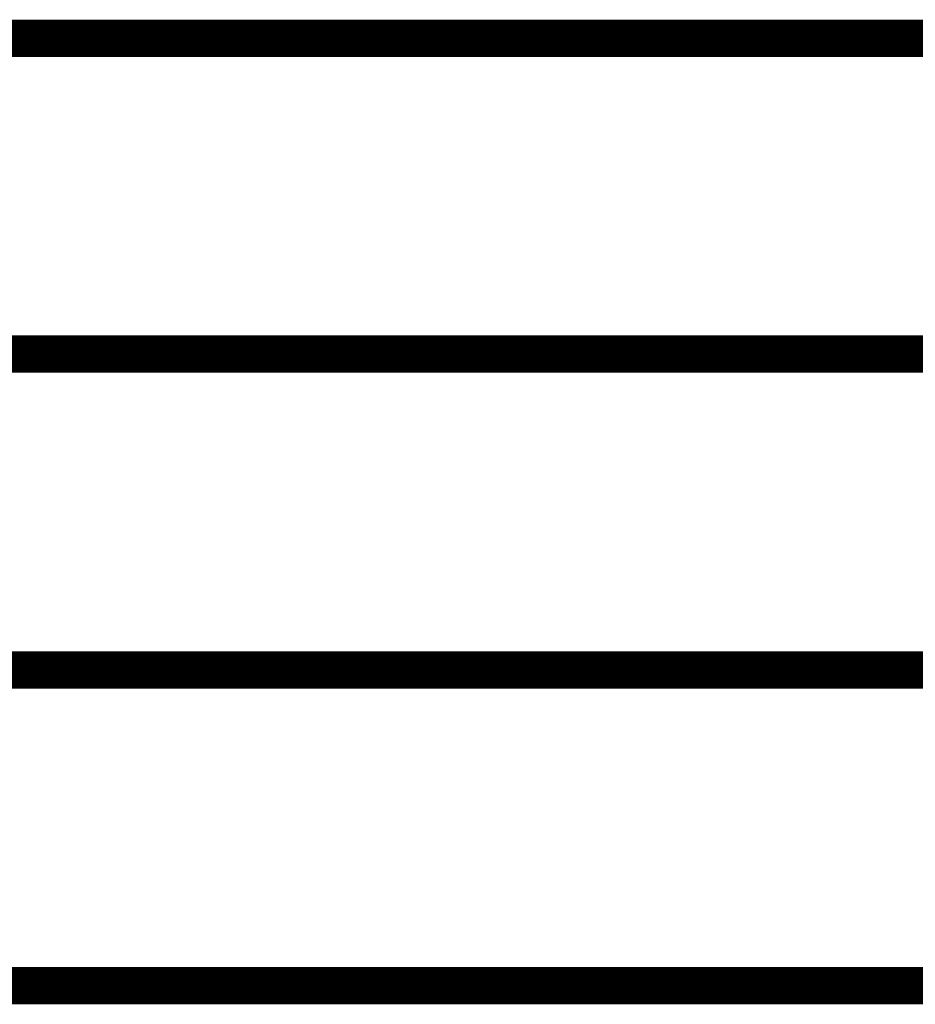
# Model space of a CAD drawing. Header units: inches. Extents: x 0 to 17, y 0 to 11.
# Tile 13 of 37: x 5.244 to 5.527, y 7.894 to 8.206. Entities that reach past the tile are written whole.
import ezdxf

# ---------------------------------------------------------------- set-up
doc = ezdxf.new("R2010")
doc.units = ezdxf.units.IN
doc.header["$MEASUREMENT"] = 0
doc.layers.add('Sheet', color=255, linetype='Continuous')

msp = doc.modelspace()

# ---------------------------------------------------------------- linework, layer by layer
at = {"layer": 'Sheet'}
for points in [[(5.45047, 8.19965, 0.0118, 0.0118, 0), (4.95054, 8.19965, 0.0118, 0.0118, 0)], [(5.65028, 8.19965, 0.0118, 0.0118, 0), (5.45047, 8.19965, 0.0118, 0.0118, 0)], [(4.60047, 8.09973, 0.0118, 0.0118, 0), (5.45047, 8.09973, 0.0118, 0.0118, 0)], [(5.65028, 8.09973, 0.0118, 0.0118, 0), (5.45047, 8.09973, 0.0118, 0.0118, 0)], [(4.60047, 7.99982, 0.0118, 0.0118, 0), (5.45047, 7.99982, 0.0118, 0.0118, 0)], [(5.65028, 7.99982, 0.0118, 0.0118, 0), (5.45047, 7.99982, 0.0118, 0.0118, 0)], [(4.60047, 7.89991, 0.0118, 0.0118, 0), (5.45047, 7.89991, 0.0118, 0.0118, 0)], [(5.65028, 7.89991, 0.0118, 0.0118, 0), (5.45047, 7.89991, 0.0118, 0.0118, 0)]]:
    msp.add_lwpolyline(points, format="xyseb", dxfattribs=at)

doc.saveas('drawing.dxf')
